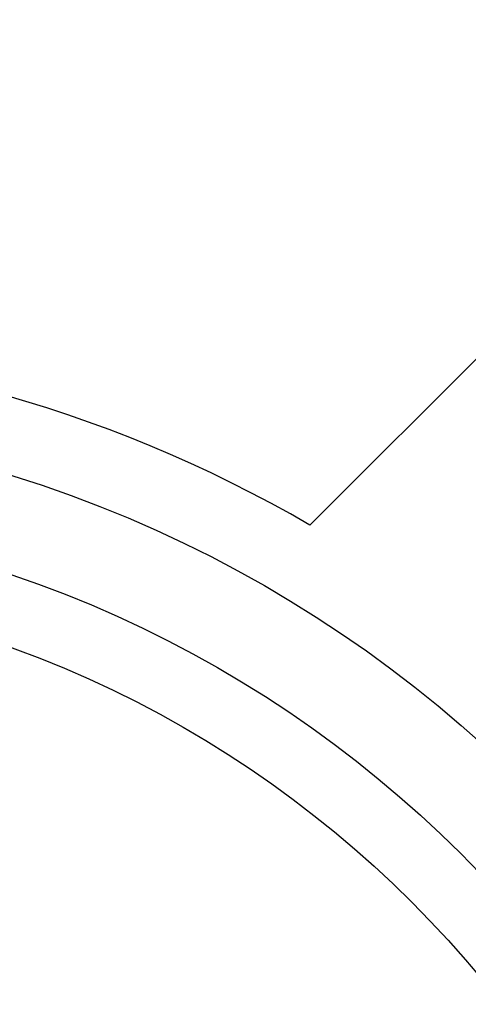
# Model space of a CAD drawing. Extents: x -93 to 218, y -92 to 218.
# Tile 8 of 11: x 15 to 33, y 27 to 66. Entities that reach past the tile are written whole.
import ezdxf

# ---------------------------------------------------------------- set-up
doc = ezdxf.new("R2010")
doc.units = 0
doc.header["$LTSCALE"] = 14
doc.layers.get('0').update_dxf_attribs({"linetype": 'CONTINUOUS'})

msp = doc.modelspace()

# ---------------------------------------------------------------- linework, layer by layer
msp.add_line((39.244, 58.336), (26.695, 45.786))
for radius in [82.5, 50, 46.241, 43.5]:
    msp.add_circle((0, 0), radius)
msp.add_arc((0, 0), 53, 59.7568, 120.2432)

doc.saveas('drawing.dxf')
